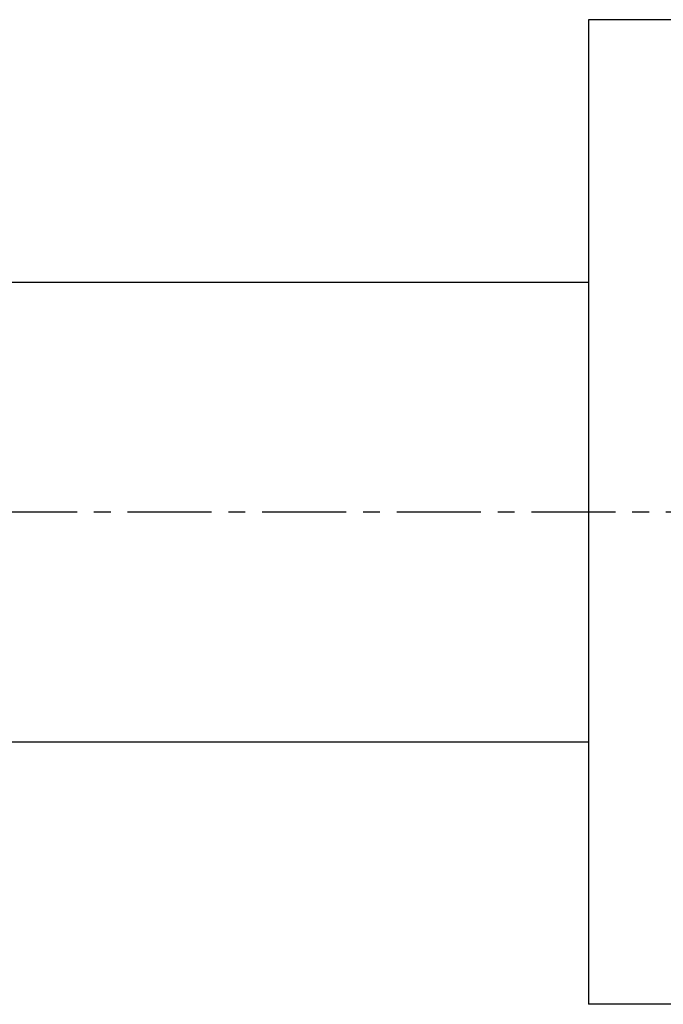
# Model space of a CAD drawing. Header units: millimetres. Extents: x 72 to 496, y 130 to 328.
# Tile 38 of 39: x 193 to 281, y 157 to 292. Entities that reach past the tile are written whole.
import ezdxf

# ---------------------------------------------------------------- set-up
doc = ezdxf.new("R2010")
doc.units = ezdxf.units.MM
doc.header["$LTSCALE"] = 30.734
doc.linetypes.add('CENTER', pattern=[0.6, 0.375, -0.075, 0.075, -0.075])
doc.layers.get('0').update_dxf_attribs({"linetype": 'CONTINUOUS'})
doc.layers.add('DEFAULT_1', color=7, linetype='CENTER')

msp = doc.modelspace()

# ---------------------------------------------------------------- linework, layer by layer
at = {"color": 7, "linetype": 'CONTINUOUS'}
for p, q in [((270.82, 292.45), (270.82, 157.45)), ((285.32, 292.45), (270.82, 292.45)), ((174.82, 256.45), (270.82, 256.45)), ((174.82, 193.45), (270.82, 193.45)), ((380.82, 157.45), (270.82, 157.45))]:
    msp.add_line(p, q, dxfattribs=at)
at = {"layer": 'DEFAULT_1', "color": 2, "linetype": 'CENTER'}
msp.add_line((495.82, 224.95), (71.82, 224.95), dxfattribs=at)

doc.saveas('drawing.dxf')
